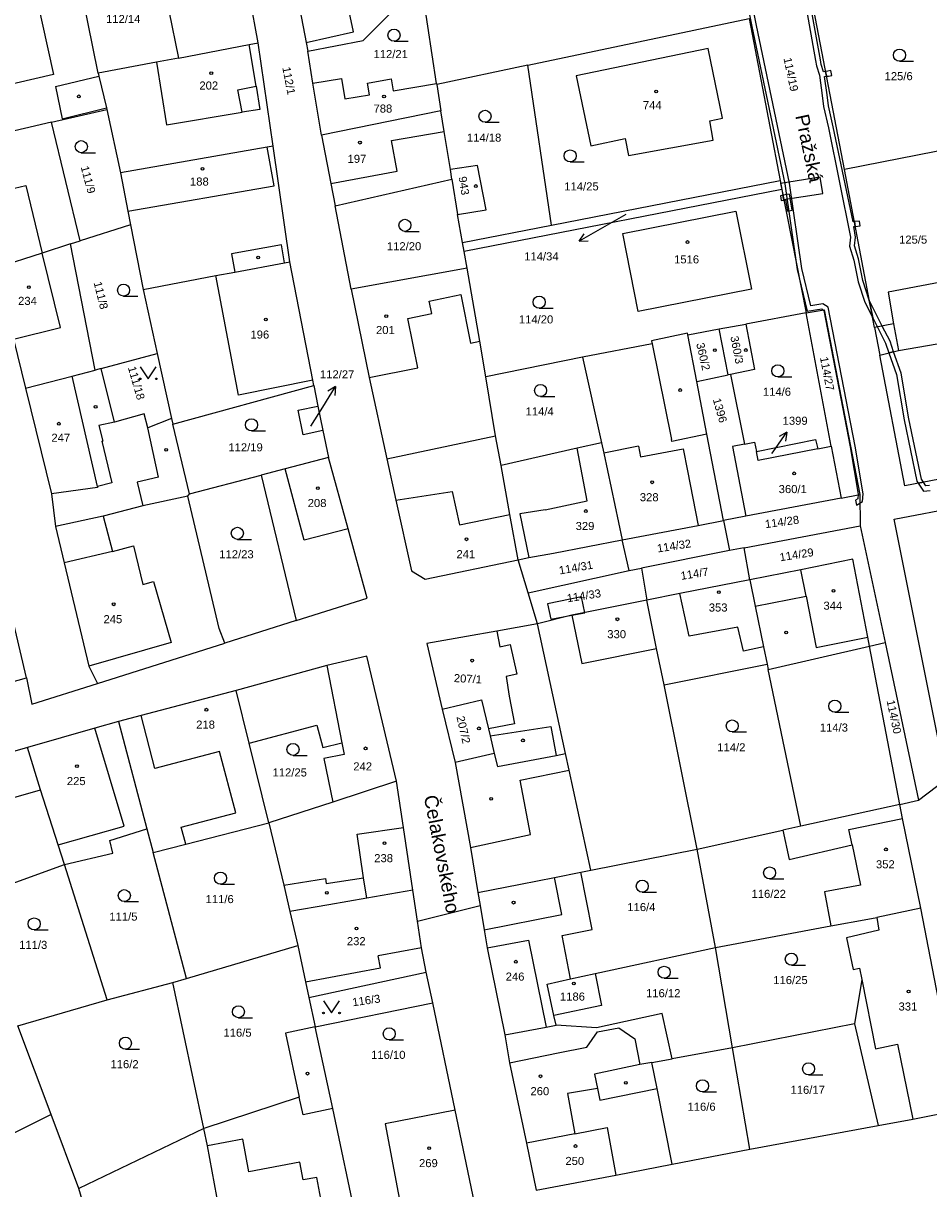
# Model space of a CAD drawing. Header units: metres. Extents: x -747283 to -746243, y -1022515 to -1021544.
# Tile 31 of 43: x -746458 to -746345, y -1022126 to -1021982. Entities that reach past the tile are written whole.
import ezdxf
from ezdxf.enums import TextEntityAlignment as Align

# ---------------------------------------------------------------- set-up
doc = ezdxf.new("R2010")
doc.units = ezdxf.units.M
doc.header["$MEASUREMENT"] = 0
for name, color, linetype in [('1008', 251, 'CONTINUOUS'), ('1029', 251, 'CONTINUOUS'), ('18', 251, 'CONTINUOUS'), ('21800', 251, 'CONTINUOUS'), ('21900', 251, 'CONTINUOUS'), ('23700', 251, 'CONTINUOUS'), ('304', 251, 'CONTINUOUS'), ('314', 251, 'CONTINUOUS'), ('402', 251, 'CONTINUOUS'), ('404', 251, 'CONTINUOUS')]:
    doc.layers.add(name, color=color, linetype=linetype)
doc.styles.add('Arial', font='arial.ttf', dxfattribs={"height": 1})
doc.styles.get("Standard").update_dxf_attribs({"font": 'arial.ttf'})

# ---------------------------------------------------------------- blocks, each defined once
blk = doc.blocks.new('4_02$0')
at = {"layer": '404', "linetype": 'Continuous'}
blk.add_circle((-0.01, 0), 0.175, dxfattribs=at)
blk = doc.blocks.new('1029$2')
at = {"layer": '1029', "color": 0, "linetype": 'Continuous'}
for p, q in [((0, 3), (-0.5, 2)), ((0, 0), (0, 3)), ((0, 3), (0.5, 2))]:
    blk.add_line(p, q, dxfattribs=at)
blk = doc.blocks.new('3_04$4')
at = {"layer": '304', "linetype": 'Continuous'}
blk.add_line((0.01, 0), (1.76, 0), dxfattribs=at)
blk.add_circle((0.01, 0.75), 0.75, dxfattribs=at)
blk = doc.blocks.new('3_14$5')
at = {"layer": '314', "linetype": 'Continuous'}
blk.add_lwpolyline([(-1, 1.5), (0, 0), (1, 1.5)], dxfattribs=at)
for centre in [(-1, 0), (1, 0)]:
    blk.add_circle(centre, 0.1, dxfattribs=at)

msp = doc.modelspace()

# ---------------------------------------------------------------- linework, layer by layer
at = {"layer": '1029'}
for p, q in [((-746382.71, -1022005.26), (-746385.93, -1022007.08)), ((-746421.83, -1022031.52), (-746420.36, -1022029.16)), ((-746364.59, -1022034.94), (-746364.44, -1022034.73))]:
    msp.add_line(p, q, dxfattribs=at)
at = {"layer": '21800'}
for p, q in [((-746416.53, -1021982.59), (-746418.14, -1021975.06)), ((-746455.97, -1021978.09), (-746453.8, -1021987.89)), ((-746422.43, -1021983.91), (-746416.53, -1021982.59)), ((-746428.61, -1021989.33), (-746429.49, -1021984.18)), ((-746453.8, -1021987.89), (-746465.96, -1021990.72)), ((-746453.54, -1021989.39), (-746448.16, -1021988.09)), ((-746453.54, -1021989.39), (-746452.72, -1021993.37)), ((-746452.72, -1021993.37), (-746447.2, -1021992.04)), ((-746411.82, -1021996.07), (-746405.27, -1021994.95)), ((-746411.1, -1021999.9), (-746411.82, -1021996.07)), ((-746419.37, -1022001.4), (-746411.1, -1021999.9)), ((-746463, -1022003.02), (-746457.21, -1022001.67)), ((-746457.21, -1022001.67), (-746455.2, -1022010.05)), ((-746425.5, -1022009.01), (-746431.67, -1022010.15)), ((-746425.12, -1022011.25), (-746425.5, -1022009.01)), ((-746452.94, -1022019.3), (-746455.2, -1022010.05)), ((-746431.67, -1022010.15), (-746431.29, -1022012.4)), ((-746430.81, -1022027.69), (-746433.62, -1022012.85)), ((-746407.14, -1022016), (-746403.23, -1022015.21)), ((-746403.23, -1022015.21), (-746402.02, -1022021.22)), ((-746406.82, -1022017.56), (-746407.14, -1022016)), ((-746409.8, -1022018.15), (-746406.82, -1022017.56)), ((-746408.57, -1022024.29), (-746409.8, -1022018.15)), ((-746458.77, -1022020.72), (-746452.94, -1022019.3)), ((-746349.48, -1022018.85), (-746348.85, -1022022.15)), ((-746402.02, -1022021.22), (-746400.85, -1022020.99)), ((-746379.45, -1022021.3), (-746377.06, -1022033.2)), ((-746448.34, -1022039.02), (-746451.46, -1022025.32)), ((-746414.58, -1022025.5), (-746408.57, -1022024.29)), ((-746421.61, -1022025.84), (-746430.81, -1022027.69)), ((-746446.23, -1022031.02), (-746448.15, -1022031.44)), ((-746448.15, -1022031.44), (-746447.68, -1022033.38)), ((-746440.75, -1022037.86), (-746442.09, -1022031.72)), ((-746372.65, -1022032.53), (-746377.02, -1022033.42)), ((-746447.79, -1022033.41), (-746447.68, -1022033.38)), ((-746447.79, -1022033.41), (-746446.54, -1022038.58)), ((-746381.17, -1022034.03), (-746385.47, -1022034.88)), ((-746381.17, -1022034.03), (-746380.91, -1022035.35)), ((-746377.02, -1022033.42), (-746377.06, -1022033.2)), ((-746387.52, -1022040.8), (-746388.77, -1022034.27)), ((-746380.91, -1022035.35), (-746375.59, -1022034.36)), ((-746375.59, -1022034.36), (-746375.07, -1022037.06)), ((-746422.65, -1022045.7), (-746425.02, -1022036.82)), ((-746375.07, -1022037.06), (-746373.76, -1022043.85)), ((-746448.32, -1022039.14), (-746454.06, -1022039.95)), ((-746446.54, -1022038.58), (-746448.34, -1022039.02)), ((-746448.34, -1022039.02), (-746448.32, -1022039.14)), ((-746411.27, -1022040.72), (-746404.27, -1022039.65)), ((-746404.27, -1022039.65), (-746403.37, -1022043.76)), ((-746392.73, -1022041.91), (-746387.52, -1022040.8)), ((-746447.63, -1022042.71), (-746446.47, -1022047.07)), ((-746403.37, -1022043.76), (-746397.13, -1022042.51)), ((-746417.22, -1022044.28), (-746422.65, -1022045.7)), ((-746446.47, -1022047.07), (-746452.46, -1022048.49)), ((-746360.33, -1022052.64), (-746360.98, -1022049.36)), ((-746374.88, -1022057.59), (-746376.01, -1022052.3)), ((-746366.66, -1022053.89), (-746360.33, -1022052.64)), ((-746360.33, -1022052.64), (-746359.07, -1022059)), ((-746389.44, -1022055), (-746388.2, -1022060.99)), ((-746368.82, -1022056.46), (-746374.88, -1022057.59)), ((-746368.12, -1022059.46), (-746368.82, -1022056.46)), ((-746359.07, -1022059), (-746352.67, -1022057.72)), ((-746388.2, -1022060.99), (-746378.9, -1022059.11)), ((-746365.61, -1022058.94), (-746368.12, -1022059.46)), ((-746419.86, -1022061.24), (-746417.98, -1022070.84)), ((-746441.19, -1022074.01), (-746442.92, -1022067.44)), ((-746445.01, -1022081.17), (-746448.65, -1022069.01)), ((-746433.16, -1022071.9), (-746441.19, -1022074.01)), ((-746431.15, -1022079.54), (-746433.16, -1022071.9)), ((-746399.06, -1022072.14), (-746403.93, -1022073.29)), ((-746395.84, -1022075.47), (-746389.75, -1022074.22)), ((-746394.57, -1022082.2), (-746395.84, -1022075.47)), ((-746464.31, -1022079.21), (-746455.42, -1022076.69)), ((-746437.92, -1022081.32), (-746431.15, -1022079.54)), ((-746355.02, -1022081.58), (-746348.35, -1022080.22)), ((-746453.2, -1022083.5), (-746445.01, -1022081.17)), ((-746437.37, -1022083.41), (-746437.92, -1022081.32)), ((-746416.09, -1022082.19), (-746410.35, -1022081.33)), ((-746354.62, -1022083.48), (-746355.02, -1022081.58)), ((-746415.28, -1022087.58), (-746416.09, -1022082.19)), ((-746402.02, -1022083.83), (-746394.57, -1022082.2)), ((-746419.92, -1022088.28), (-746415.28, -1022087.58)), ((-746414.89, -1022090.12), (-746415.28, -1022087.58)), ((-746425.21, -1022088.51), (-746420.01, -1022087.69)), ((-746420.01, -1022087.69), (-746419.92, -1022088.28)), ((-746408.1, -1022096.27), (-746413.47, -1022097.28)), ((-746399.96, -1022096.28), (-746394.79, -1022095.32)), ((-746394.79, -1022095.32), (-746392.63, -1022106.13)), ((-746413.19, -1022098.76), (-746413.47, -1022097.28)), ((-746422.49, -1022100.48), (-746413.19, -1022098.76)), ((-746353.42, -1022100.23), (-746351.73, -1022108.8)), ((-746386.24, -1022106.7), (-746383.59, -1022106.19)), ((-746383.59, -1022106.19), (-746381.61, -1022107.57)), ((-746387.55, -1022108.6), (-746386.24, -1022106.7)), ((-746381.61, -1022107.57), (-746380.98, -1022110.78)), ((-746391.11, -1022109.33), (-746387.55, -1022108.6)), ((-746351.73, -1022108.8), (-746348.99, -1022108.23)), ((-746348.99, -1022108.23), (-746347.08, -1022117.53)), ((-746397.15, -1022110.55), (-746391.11, -1022109.33)), ((-746422.8, -1022117.02), (-746423.28, -1022114.8)), ((-746386.26, -1022113.76), (-746385.95, -1022115.17)), ((-746385.95, -1022115.17), (-746378.84, -1022113.75)), ((-746419.12, -1022116.23), (-746422.8, -1022117.02)), ((-746389.07, -1022119.37), (-746385.06, -1022118.59)), ((-746385.06, -1022118.59), (-746383.95, -1022124.49)), ((-746430.3, -1022120.03), (-746434.67, -1022120.85)), ((-746429.55, -1022124.07), (-746430.3, -1022120.03)), ((-746423.22, -1022122.9), (-746429.55, -1022124.07)), ((-746422.81, -1022125.09), (-746423.22, -1022122.9)), ((-746421.09, -1022124.77), (-746422.81, -1022125.09)), ((-746419.89, -1022131.22), (-746421.09, -1022124.77))]:
    msp.add_line(p, q, dxfattribs=at)
for points in [[(-746441.01, -1021986.36), (-746439.74, -1021994.14), (-746430.37, -1021992.57)], [(-746430.37, -1021992.57), (-746430.9, -1021989.79), (-746428.61, -1021989.33)], [(-746428.61, -1021989.33), (-746428.16, -1021992.21), (-746430.37, -1021992.57)], [(-746444.56, -1022004.86), (-746426.41, -1022001.69), (-746427.25, -1021996.89)], [(-746440.75, -1022037.86), (-746443.41, -1022038.47), (-746442.71, -1022041.43)], [(-746392.73, -1022041.91), (-746395.88, -1022042.41), (-746394.77, -1022047.84)], [(-746446.47, -1022047.07), (-746443.85, -1022046.4), (-746442.71, -1022051.2), (-746441.36, -1022050.8), (-746439.19, -1022058.37), (-746449.41, -1022061.31)], [(-746398.74, -1022056.96), (-746398.35, -1022058.9), (-746397.08, -1022058.63), (-746396.25, -1022062.33), (-746397.59, -1022062.6), (-746397.23, -1022065.06), (-746396.53, -1022068.47), (-746399.79, -1022069.08)], [(-746399.58, -1022069.95), (-746392.05, -1022068.79), (-746391.39, -1022072.39)], [(-746400.33, -1022094.05), (-746390.68, -1022092.14), (-746391.58, -1022087.55)]]:
    msp.add_lwpolyline(points, dxfattribs=at)
at = {"layer": '21900'}
for p, q in [((-746428.36, -1021983.97), (-746430.55, -1021972.31)), ((-746448.23, -1021987.72), (-746450.52, -1021976.38)), ((-746406.22, -1021989), (-746408.12, -1021976.38)), ((-746355.58, -1021999.66), (-746359.39, -1021979.85)), ((-746394.91, -1021986.74), (-746367.41, -1021980.92)), ((-746367.41, -1021980.92), (-746363.58, -1022001.04)), ((-746426.51, -1021996.76), (-746428.36, -1021983.97)), ((-746421.59, -1021988.96), (-746422.23, -1021984.99)), ((-746394.91, -1021986.74), (-746406.2, -1021989.11)), ((-746391.96, -1022006.59), (-746394.91, -1021986.74)), ((-746420.52, -1021995.42), (-746421.59, -1021988.96)), ((-746406.22, -1021989), (-746406.2, -1021989.11)), ((-746406.2, -1021989.11), (-746405.68, -1021992.38)), ((-746454.05, -1021993.81), (-746447.16, -1021992.23)), ((-746447.16, -1021992.23), (-746445.46, -1022000.07)), ((-746405.68, -1021992.38), (-746420.52, -1021995.42)), ((-746323.42, -1021993.4), (-746355.58, -1021999.66)), ((-746454.05, -1021993.81), (-746464.62, -1021996.24)), ((-746450.46, -1022008.53), (-746454.05, -1021993.81)), ((-746424.44, -1022011.14), (-746426.51, -1021996.76)), ((-746404.32, -1022000.89), (-746404.51, -1021999.69)), ((-746351.84, -1022019.3), (-746355.58, -1021999.66)), ((-746418.83, -1022004.18), (-746404.32, -1022000.89)), ((-746404.32, -1022000.89), (-746403.64, -1022005.26)), ((-746363.36, -1022002.15), (-746402.81, -1022009.85)), ((-746391.96, -1022006.59), (-746363.58, -1022001.04)), ((-746363.58, -1022001.04), (-746363.36, -1022002.15)), ((-746363.36, -1022002.15), (-746360.34, -1022017.48)), ((-746416.84, -1022014.52), (-746418.83, -1022004.18)), ((-746444.25, -1022006.54), (-746450.46, -1022008.53)), ((-746444.25, -1022006.54), (-746442.66, -1022014.55)), ((-746403.01, -1022008.75), (-746403.64, -1022005.26)), ((-746403.01, -1022008.75), (-746391.96, -1022006.59)), ((-746451.68, -1022008.92), (-746450.46, -1022008.53)), ((-746448.63, -1022024.57), (-746451.68, -1022008.92)), ((-746402.81, -1022009.85), (-746403.01, -1022008.75)), ((-746402.44, -1022011.91), (-746402.81, -1022009.85)), ((-746402.44, -1022011.91), (-746416.84, -1022014.52)), ((-746337.04, -1022012.41), (-746350.16, -1022014.9)), ((-746442.66, -1022014.55), (-746440.9, -1022022.51)), ((-746360.34, -1022017.48), (-746367.82, -1022018.87)), ((-746357.21, -1022034), (-746360.34, -1022017.48)), ((-746375.04, -1022020.2), (-746371.12, -1022019.47)), ((-746371.12, -1022019.47), (-746367.82, -1022018.87)), ((-746370.01, -1022025.15), (-746371.12, -1022019.47)), ((-746351.84, -1022019.3), (-746351.19, -1022022.72)), ((-746375.07, -1022020), (-746379.53, -1022020.92)), ((-746375.04, -1022020.2), (-746375.07, -1022020)), ((-746373.92, -1022025.97), (-746375.04, -1022020.2)), ((-746447.87, -1022024.37), (-746440.9, -1022022.51)), ((-746440.9, -1022022.51), (-746439.14, -1022030.57)), ((-746388.1, -1022022.98), (-746400.1, -1022025.42)), ((-746388.1, -1022022.98), (-746385.76, -1022033.58)), ((-746447.87, -1022024.37), (-746448.63, -1022024.57)), ((-746373.92, -1022025.97), (-746370.01, -1022025.15)), ((-746369.74, -1022025.1), (-746370.01, -1022025.15)), ((-746369.74, -1022025.1), (-746367.97, -1022033.77)), ((-746438.97, -1022031.29), (-746421.48, -1022026.49)), ((-746421.48, -1022026.49), (-746420.96, -1022029.05)), ((-746398.91, -1022032.74), (-746400.1, -1022025.42)), ((-746420.96, -1022029.05), (-746420.34, -1022032.09)), ((-746439.14, -1022030.57), (-746442.09, -1022031.72)), ((-746439.14, -1022030.57), (-746438.97, -1022031.29)), ((-746436.92, -1022039.94), (-746438.97, -1022031.29)), ((-746420.34, -1022032.09), (-746419.66, -1022035.42)), ((-746412.39, -1022035.57), (-746398.91, -1022032.74)), ((-746398.19, -1022036.43), (-746398.91, -1022032.74)), ((-746358.9, -1022034.33), (-746357.21, -1022034)), ((-746357.21, -1022034), (-746355.98, -1022040.45)), ((-746397.13, -1022042.51), (-746398.19, -1022036.43)), ((-746436.92, -1022039.94), (-746428.01, -1022037.61)), ((-746428.01, -1022037.61), (-746423.67, -1022055.67)), ((-746437.12, -1022040.21), (-746436.92, -1022039.94)), ((-746433.22, -1022056.66), (-746437.12, -1022040.21)), ((-746355.98, -1022040.45), (-746367.82, -1022042.7)), ((-746355.98, -1022040.45), (-746353.67, -1022040.01)), ((-746353.67, -1022040.01), (-746353.61, -1022043.89)), ((-746457.16, -1022062.76), (-746462.01, -1022042.13)), ((-746396.09, -1022048.12), (-746397.13, -1022042.51)), ((-746367.82, -1022042.7), (-746370.58, -1022043.23)), ((-746370.58, -1022043.23), (-746369.85, -1022046.96)), ((-746368.05, -1022046.64), (-746353.61, -1022043.89)), ((-746353.61, -1022043.89), (-746350.54, -1022058.39)), ((-746382.32, -1022049.45), (-746383.19, -1022045.62)), ((-746369.85, -1022046.96), (-746380.78, -1022049.14)), ((-746368.05, -1022046.64), (-746369.85, -1022046.96)), ((-746367.34, -1022050.6), (-746368.05, -1022046.64)), ((-746396.09, -1022048.12), (-746394.77, -1022047.84)), ((-746394.86, -1022052.2), (-746396.09, -1022048.12)), ((-746394.86, -1022052.2), (-746382.32, -1022049.45)), ((-746382.32, -1022049.45), (-746380.78, -1022049.14)), ((-746380.78, -1022049.14), (-746380.11, -1022053.14)), ((-746393.69, -1022056.06), (-746394.86, -1022052.2)), ((-746423.67, -1022055.67), (-746432.5, -1022058.46)), ((-746432.5, -1022058.46), (-746433.22, -1022056.66)), ((-746390.2, -1022072.16), (-746393.69, -1022056.06)), ((-746448.32, -1022063.46), (-746432.5, -1022058.46)), ((-746352.45, -1022058.83), (-746350.54, -1022058.39)), ((-746350.54, -1022058.39), (-746346.4, -1022077.94)), ((-746365.03, -1022061.72), (-746352.45, -1022058.83)), ((-746348.7, -1022078.47), (-746352.45, -1022058.83)), ((-746449.41, -1022061.31), (-746448.32, -1022063.46)), ((-746377.98, -1022063.65), (-746365.17, -1022061.09)), ((-746365.17, -1022061.09), (-746365.03, -1022061.72)), ((-746360.99, -1022081.19), (-746365.03, -1022061.72)), ((-746429.5, -1022070.86), (-746431.12, -1022064.33)), ((-746373.85, -1022084.03), (-746377.98, -1022063.65)), ((-746445.71, -1022068.17), (-746442.2, -1022081.52)), ((-746427.04, -1022080.76), (-746429.5, -1022070.86)), ((-746411.21, -1022075.61), (-746419.12, -1022078.18)), ((-746346.4, -1022077.94), (-746342.94, -1022075.35)), ((-746419.12, -1022078.18), (-746427.04, -1022080.76)), ((-746348.7, -1022078.47), (-746360.99, -1022081.19)), ((-746348.7, -1022078.47), (-746346.4, -1022077.94)), ((-746442.2, -1022081.52), (-746441.43, -1022084.46)), ((-746373.85, -1022084.03), (-746363.24, -1022081.69)), ((-746360.99, -1022081.19), (-746363.24, -1022081.69)), ((-746437.28, -1022100.1), (-746441.43, -1022084.46)), ((-746387.05, -1022086.65), (-746373.85, -1022084.03)), ((-746371.6, -1022096.22), (-746373.85, -1022084.03)), ((-746464.14, -1022090.16), (-746452.43, -1022085.94)), ((-746447.13, -1022102.75), (-746452.43, -1022085.94)), ((-746388.31, -1022086.9), (-746387.05, -1022086.65)), ((-746408.6, -1022092.95), (-746409.18, -1022089.13)), ((-746401.09, -1022089.43), (-746400.83, -1022091.01)), ((-746424.44, -1022091.77), (-746423.45, -1022096)), ((-746408.6, -1022092.95), (-746400.83, -1022091.01)), ((-746346.11, -1022091.36), (-746351.55, -1022092.5)), ((-746371.6, -1022096.22), (-746357.28, -1022093.56)), ((-746437.28, -1022100.1), (-746423.45, -1022096)), ((-746386.54, -1022099.46), (-746371.6, -1022096.22)), ((-746369.48, -1022108.71), (-746371.6, -1022096.22)), ((-746447.13, -1022102.75), (-746438.96, -1022100.6)), ((-746438.96, -1022100.6), (-746437.28, -1022100.1)), ((-746435.11, -1022118.71), (-746438.96, -1022100.6)), ((-746422.07, -1022102.45), (-746407.5, -1022099.29)), ((-746406.68, -1022103.12), (-746407.5, -1022099.29)), ((-746389.6, -1022100.14), (-746386.54, -1022099.46)), ((-746458.22, -1022105.98), (-746447.13, -1022102.75)), ((-746422.07, -1022102.45), (-746421.29, -1022106.09)), ((-746421.29, -1022106.09), (-746406.68, -1022103.12)), ((-746403.91, -1022116.44), (-746406.68, -1022103.12)), ((-746391.36, -1022105.89), (-746391.65, -1022104.67)), ((-746454.09, -1022116.95), (-746458.22, -1022105.98)), ((-746354.32, -1022105.73), (-746369.48, -1022108.71)), ((-746354.32, -1022105.73), (-746351.4, -1022118.33)), ((-746369.48, -1022108.71), (-746376.99, -1022110.04)), ((-746367.34, -1022121.28), (-746369.48, -1022108.71)), ((-746379.49, -1022110.51), (-746376.99, -1022110.04)), ((-746454.09, -1022116.95), (-746458.97, -1022119.41)), ((-746450.65, -1022126.17), (-746454.09, -1022116.95)), ((-746435.11, -1022118.71), (-746450.65, -1022126.17)), ((-746367.34, -1022121.28), (-746351.4, -1022118.33)), ((-746376.95, -1022123.14), (-746367.34, -1022121.28))]:
    msp.add_line(p, q, dxfattribs=at)
for points in [[(-746424.57, -1021972.67), (-746422.43, -1021983.91), (-746422.23, -1021984.99)], [(-746440.62, -1021974.36), (-746439.47, -1021979.98), (-746438.26, -1021985.84)], [(-746422.23, -1021984.99), (-746415.33, -1021983.65), (-746408.12, -1021976.38)], [(-746438.26, -1021985.84), (-746429.49, -1021984.18), (-746428.36, -1021983.97)], [(-746370.7, -1021993.29), (-746372.48, -1021984.67), (-746388.88, -1021988.06), (-746387.09, -1021996.73), (-746382.79, -1021995.84), (-746382.4, -1021997.95), (-746371.87, -1021996.02), (-746372.31, -1021993.62), (-746370.7, -1021993.29)], [(-746438.26, -1021985.84), (-746441.01, -1021986.36), (-746448.23, -1021987.72)], [(-746448.23, -1021987.72), (-746448.16, -1021988.09), (-746447.2, -1021992.04), (-746447.16, -1021992.23)], [(-746421.59, -1021988.96), (-746418.04, -1021988.37), (-746417.62, -1021990.9), (-746414.56, -1021990.39), (-746414.8, -1021988.97), (-746411.86, -1021988.44), (-746411.62, -1021989.9), (-746406.22, -1021989)], [(-746404.51, -1021999.69), (-746405.27, -1021994.95), (-746405.68, -1021992.38)], [(-746420.52, -1021995.42), (-746419.37, -1022001.4), (-746418.83, -1022004.18)], [(-746426.51, -1021996.76), (-746427.25, -1021996.89), (-746445.46, -1022000.07)], [(-746403.64, -1022005.26), (-746400.06, -1022004.7), (-746401.16, -1021999.16), (-746404.51, -1021999.69)], [(-746445.46, -1022000.07), (-746444.56, -1022004.86), (-746444.25, -1022006.54)], [(-746369.05, -1022004.86), (-746367.13, -1022014.53), (-746381.18, -1022017.3), (-746383.1, -1022007.62), (-746369.05, -1022004.86)], [(-746451.68, -1022008.92), (-746455.2, -1022010.05), (-746460.93, -1022011.88)], [(-746460.93, -1022011.88), (-746458.77, -1022020.72), (-746457.27, -1022026.83)], [(-746442.66, -1022014.55), (-746433.62, -1022012.85), (-746431.29, -1022012.4), (-746425.12, -1022011.25), (-746424.44, -1022011.14)], [(-746421.48, -1022026.49), (-746421.61, -1022025.84), (-746424.44, -1022011.14)], [(-746400.1, -1022025.42), (-746400.85, -1022020.99), (-746402.44, -1022011.91)], [(-746416.84, -1022014.52), (-746414.58, -1022025.5), (-746412.39, -1022035.57)], [(-746350.16, -1022014.9), (-746349.48, -1022018.85), (-746351.84, -1022019.3)], [(-746351.19, -1022022.72), (-746348.85, -1022022.15), (-746340.46, -1022020.71), (-746335.53, -1022019.8), (-746336.18, -1022016.35)], [(-746360.34, -1022017.48), (-746358.09, -1022017.08), (-746353.67, -1022040.01)], [(-746367.82, -1022018.87), (-746366.75, -1022024.48), (-746369.74, -1022025.1)], [(-746379.53, -1022020.92), (-746379.45, -1022021.3), (-746388.1, -1022022.98)], [(-746308.91, -1022031.42), (-746348.09, -1022038.93), (-746351.19, -1022022.72)], [(-746457.27, -1022026.83), (-746451.46, -1022025.32), (-746448.63, -1022024.57)], [(-746442.09, -1022031.72), (-746442.53, -1022030.01), (-746446.23, -1022031.02), (-746447.87, -1022024.37)], [(-746457.27, -1022026.83), (-746454.06, -1022039.95), (-746453.53, -1022044)], [(-746370.58, -1022043.23), (-746372.65, -1022032.53), (-746373.92, -1022025.97)], [(-746420.34, -1022032.09), (-746422.79, -1022032.59), (-746423.41, -1022029.55), (-746420.96, -1022029.05)], [(-746385.76, -1022033.58), (-746388.77, -1022034.27), (-746398.19, -1022036.43)], [(-746385.76, -1022033.58), (-746385.47, -1022034.88), (-746383.19, -1022045.62)], [(-746367.97, -1022033.77), (-746369.48, -1022034.07), (-746367.82, -1022042.7)], [(-746367.97, -1022033.77), (-746366.74, -1022033.53), (-746366.51, -1022034.69)], [(-746366.51, -1022034.69), (-746359.16, -1022033.2), (-746358.9, -1022034.33)], [(-746419.66, -1022035.42), (-746425.02, -1022036.82), (-746428.01, -1022037.61)], [(-746423.67, -1022055.67), (-746414.85, -1022052.88), (-746417.22, -1022044.28), (-746419.66, -1022035.42)], [(-746358.9, -1022034.33), (-746366.3, -1022035.78), (-746366.51, -1022034.69)], [(-746342.94, -1022075.35), (-746349.4, -1022043.09), (-746308.22, -1022035.21)], [(-746412.39, -1022035.57), (-746411.27, -1022040.72), (-746409.35, -1022049.48), (-746407.63, -1022050.52), (-746396.09, -1022048.12)], [(-746437.12, -1022040.21), (-746442.71, -1022041.43), (-746447.63, -1022042.71), (-746453.53, -1022044)], [(-746453.53, -1022044), (-746452.46, -1022048.49), (-746449.41, -1022061.31)], [(-746383.19, -1022045.62), (-746373.76, -1022043.85), (-746370.58, -1022043.23)], [(-746394.77, -1022047.84), (-746391.72, -1022047.28), (-746383.19, -1022045.62)], [(-746352.45, -1022058.83), (-746352.67, -1022057.72), (-746354.52, -1022048.06), (-746360.98, -1022049.36), (-746367.34, -1022050.6)], [(-746367.34, -1022050.6), (-746376.01, -1022052.3), (-746380.11, -1022053.14)], [(-746367.34, -1022050.6), (-746366.66, -1022053.89), (-746365.61, -1022058.94), (-746365.17, -1022061.09)], [(-746380.11, -1022053.14), (-746389.44, -1022055), (-746393.69, -1022056.06)], [(-746377.98, -1022063.65), (-746378.9, -1022059.11), (-746380.11, -1022053.14)], [(-746393.69, -1022056.06), (-746398.74, -1022056.96), (-746402.52, -1022057.63), (-746407.44, -1022058.5), (-746405.51, -1022066.66)], [(-746411.21, -1022075.61), (-746414.9, -1022060.06), (-746419.86, -1022061.24), (-746431.12, -1022064.33)], [(-746473.36, -1022068.16), (-746468.92, -1022066.09), (-746464.12, -1022064.73), (-746457.16, -1022062.76)], [(-746457.16, -1022062.76), (-746456.47, -1022066.03), (-746448.32, -1022063.46)], [(-746431.12, -1022064.33), (-746442.92, -1022067.44), (-746445.71, -1022068.17)], [(-746405.51, -1022066.66), (-746400.64, -1022065.51), (-746399.79, -1022069.08), (-746399.58, -1022069.95), (-746399.06, -1022072.14), (-746398.67, -1022073.79), (-746391.39, -1022072.39), (-746390.2, -1022072.16)], [(-746405.51, -1022066.66), (-746403.93, -1022073.29), (-746402.02, -1022083.83), (-746401.09, -1022089.43)], [(-746445.71, -1022068.17), (-746448.65, -1022069.01), (-746457.02, -1022071.41)], [(-746429.5, -1022070.86), (-746421.09, -1022068.64), (-746420.35, -1022071.4), (-746417.98, -1022070.84), (-746417.69, -1022072.3)], [(-746457.02, -1022071.41), (-746465.87, -1022073.94), (-746469.42, -1022074.95)], [(-746452.43, -1022085.94), (-746453.2, -1022083.5), (-746455.42, -1022076.69), (-746457.02, -1022071.41)], [(-746417.69, -1022072.3), (-746420.23, -1022072.8), (-746419.12, -1022078.18)], [(-746387.05, -1022086.65), (-746389.75, -1022074.22), (-746390.2, -1022072.16)], [(-746409.18, -1022089.13), (-746410.35, -1022081.33), (-746411.21, -1022075.61)], [(-746346.11, -1022091.36), (-746348.35, -1022080.22), (-746348.7, -1022078.47)], [(-746452.43, -1022085.94), (-746446.41, -1022084.52), (-746446.81, -1022082.97), (-746442.2, -1022081.52)], [(-746441.43, -1022084.46), (-746437.37, -1022083.41), (-746427.04, -1022080.76)], [(-746427.04, -1022080.76), (-746425.21, -1022088.51), (-746424.44, -1022091.77)], [(-746363.24, -1022081.69), (-746362.44, -1022085.3), (-746354.62, -1022083.48), (-746353.57, -1022088.51), (-746358.06, -1022089.34), (-746357.28, -1022093.56)], [(-746401.09, -1022089.43), (-746395.82, -1022088.39), (-746391.58, -1022087.55), (-746388.31, -1022086.9)], [(-746389.6, -1022100.14), (-746390.63, -1022094.74), (-746386.91, -1022094.02), (-746388.31, -1022086.9)], [(-746409.18, -1022089.13), (-746414.89, -1022090.12), (-746419.62, -1022090.93), (-746424.44, -1022091.77)], [(-746400.83, -1022091.01), (-746400.33, -1022094.05), (-746399.96, -1022096.28), (-746397.75, -1022107.08)], [(-746351.4, -1022118.33), (-746347.08, -1022117.53), (-746341.25, -1022116.4), (-746346.11, -1022091.36)], [(-746407.5, -1022099.29), (-746408.1, -1022096.27), (-746408.6, -1022092.95)], [(-746357.28, -1022093.56), (-746352.69, -1022092.71), (-746351.55, -1022092.5)], [(-746351.55, -1022092.5), (-746351.31, -1022094.07), (-746355.32, -1022095.03), (-746354.49, -1022098.98), (-746353.7, -1022098.82), (-746353.42, -1022100.23), (-746354.32, -1022105.73)], [(-746423.45, -1022096), (-746422.49, -1022100.48), (-746422.07, -1022102.45)], [(-746391.65, -1022104.67), (-746392.51, -1022100.79), (-746389.6, -1022100.14)], [(-746386.54, -1022099.46), (-746385.75, -1022103.42), (-746391.65, -1022104.67)], [(-746376.99, -1022110.04), (-746378.21, -1022104.41), (-746386.38, -1022106.23), (-746391.36, -1022105.89)], [(-746421.29, -1022106.09), (-746424.97, -1022106.88), (-746423.28, -1022114.8), (-746435.11, -1022118.71)], [(-746416.07, -1022130.52), (-746419.12, -1022116.23), (-746421.29, -1022106.09)], [(-746397.75, -1022107.08), (-746392.63, -1022106.13), (-746391.36, -1022105.89)], [(-746397.75, -1022107.08), (-746397.15, -1022110.55), (-746395.07, -1022120.53)], [(-746379.49, -1022110.51), (-746380.98, -1022110.78), (-746386.61, -1022111.95), (-746386.26, -1022113.76), (-746389.96, -1022114.34), (-746389.07, -1022119.37), (-746395.07, -1022120.53)], [(-746376.95, -1022123.14), (-746378.84, -1022113.75), (-746379.49, -1022110.51)], [(-746403.91, -1022116.44), (-746412.6, -1022118.13), (-746410.45, -1022129.56)], [(-746410.45, -1022129.56), (-746401.53, -1022127.91), (-746403.91, -1022116.44)], [(-746432.37, -1022133.54), (-746433.53, -1022127.15), (-746434.67, -1022120.85), (-746435.11, -1022118.71)], [(-746395.07, -1022120.53), (-746393.87, -1022126.36), (-746383.95, -1022124.49), (-746376.95, -1022123.14)], [(-746447.55, -1022136.59), (-746449.94, -1022128.57), (-746450.65, -1022126.17)]]:
    msp.add_lwpolyline(points, dxfattribs=at)
at = {"layer": '23700'}
for points in [[(-746368.94, -1021972.69), (-746367.06, -1021981.91), (-746362.99, -1022001.47), (-746361.43, -1022012.1), (-746360.22, -1022017.27), (-746358.4, -1022016.98), (-746358.13, -1022017.16), (-746354.86, -1022034.11), (-746353.86, -1022039.98), (-746353.9, -1022040.54), (-746354.19, -1022040.71), (-746354.08, -1022041.33), (-746353.32, -1022040.9), (-746353.26, -1022039.94), (-746354.26, -1022034.01), (-746357.59, -1022016.78), (-746358.28, -1022016.36), (-746359.76, -1022016.59), (-746360.85, -1022011.98), (-746362.39, -1022001.37), (-746366.48, -1021981.79), (-746368.67, -1021971.05)], [(-746361.08, -1021975.41), (-746359.16, -1021986.16), (-746359.05, -1021986.79), (-746358.68, -1021987.95), (-746358.33, -1021990.5), (-746358.16, -1021991.86), (-746357.56, -1021994.49), (-746354.81, -1022008.06), (-746354.96, -1022009.19), (-746354.4, -1022010.91), (-746353.89, -1022013.63), (-746353.06, -1022016.14), (-746352.07, -1022018.09), (-746352.49, -1022015.9), (-746353.31, -1022013.47), (-746353.82, -1022010.77), (-746354.34, -1022009.13), (-746354.21, -1022008.06), (-746354.41, -1022006.75), (-746354.23, -1022006.73), (-746354.35, -1022006.14), (-746354.51, -1022006.16), (-746356.98, -1021994.37), (-746357.56, -1021991.76), (-746357.73, -1021990.42), (-746358.05, -1021988.13), (-746357.8, -1021988.11), (-746357.92, -1021987.5), (-746358.18, -1021987.55), (-746358.47, -1021986.65), (-746358.56, -1021986.06), (-746360.5, -1021975.29)], [(-746345.03, -1022038.9), (-746345.46, -1022038.94), (-746345.77, -1022038.49), (-746346.41, -1022038.61), (-746345.76, -1022039.58), (-746344.95, -1022039.5)]]:
    msp.add_lwpolyline(points, dxfattribs=at)
for points in [[(-746357.27, -1021987.39), (-746357.66, -1021987.46), (-746357.92, -1021987.5), (-746357.8, -1021988.11), (-746357.55, -1021988.08), (-746357.16, -1021988.01), (-746357.27, -1021987.39)], [(-746363.51, -1022001.4), (-746363.36, -1022002.15), (-746363.13, -1022003.4), (-746358.28, -1022002.64), (-746358.6, -1022000.62), (-746363.51, -1022001.4)], [(-746363.53, -1022002.93), (-746363.43, -1022003.53), (-746363.11, -1022003.47), (-746363.22, -1022002.88), (-746363.53, -1022002.93)], [(-746363.11, -1022003.47), (-746362.89, -1022003.44), (-746362.66, -1022004.83), (-746362.06, -1022004.73), (-746362.39, -1022002.74), (-746363.22, -1022002.88), (-746363.11, -1022003.47)], [(-746353.7, -1022006.07), (-746354.35, -1022006.14), (-746354.23, -1022006.73), (-746353.63, -1022006.66), (-746353.7, -1022006.07)], [(-746350.88, -1022019.12), (-746352.49, -1022015.9), (-746352.07, -1022018.09), (-746351.49, -1022019.23), (-746350.48, -1022021.24), (-746350.05, -1022022.44), (-746349.47, -1022022.3), (-746349.92, -1022021), (-746350.88, -1022019.12)], [(-746349.47, -1022022.3), (-746350.05, -1022022.44), (-746349.11, -1022025.12), (-746348.16, -1022030.73), (-746346.57, -1022038.37), (-746346.41, -1022038.61), (-746345.77, -1022038.49), (-746346.01, -1022038.13), (-746347.58, -1022030.61), (-746348.53, -1022024.96), (-746349.47, -1022022.3)], [(-746388.24, -1022052.71), (-746392.44, -1022053.58), (-746392.05, -1022055.47), (-746389.44, -1022055), (-746387.82, -1022054.68), (-746388.24, -1022052.71)]]:
    msp.add_lwpolyline(points, close=True, dxfattribs=at)

# ---------------------------------------------------------------- block references
at = {"layer": '1029'}
for p, rotation in [((-746385.93, -1022007.08), 120), ((-746420.36, -1022029.16), 328), ((-746364.44, -1022034.73), 325)]:
    msp.add_blockref('1029$2', p, dxfattribs=dict(at, rotation=rotation))
at = {"layer": '304'}
for p in [(-746411.52, -1021983.76), (-746348.75, -1021986.24), (-746400.22, -1021993.82), (-746450.35, -1021997.59), (-746389.64, -1021998.74), (-746410.16, -1022007.35), (-746445.1, -1022015.39), (-746393.5, -1022016.89), (-746363.86, -1022025.41), (-746393.32, -1022027.85), (-746429.21, -1022032.11), (-746430.97, -1022045.58), (-746356.79, -1022067.04), (-746369.52, -1022069.49), (-746424.06, -1022072.4), (-746433.06, -1022088.38), (-746364.88, -1022087.73), (-746445.01, -1022090.55), (-746380.69, -1022089.37), (-746456.21, -1022094.06), (-746362.18, -1022098.43), (-746377.98, -1022100.06), (-746430.84, -1022104.96), (-746412.11, -1022107.71), (-746444.87, -1022108.87), (-746360.04, -1022112.05), (-746373.22, -1022114.15)]:
    msp.add_blockref('3_04$4', p, dxfattribs=at)
at = {"layer": '314'}
for p in [(-746442.03, -1022025.66), (-746419.27, -1022104.36)]:
    msp.add_blockref('3_14$5', p, dxfattribs=at)
at = {"layer": '402'}
for p in [(-746450.64, -1021990.6), (-746428.36, -1022010.59), (-746375.96, -1022027.05), (-746448.55, -1022029.14), (-746439.78, -1022034.48), (-746362.81, -1022057.14), (-746395.49, -1022070.53), (-746399.44, -1022077.79), (-746419.84, -1022089.46), (-746396.65, -1022090.67), (-746422.25, -1022111.89), (-746382.72, -1022113.04)]:
    msp.add_blockref('4_02$0', p, dxfattribs=at)
at = {"layer": '404'}
for p in [(-746434.19, -1021987.72), (-746412.74, -1021990.62), (-746378.94, -1021990), (-746415.73, -1021996.34), (-746435.27, -1021999.59), (-746401.33, -1022001.73), (-746375.05, -1022008.68), (-746456.85, -1022014.29), (-746427.42, -1022018.29), (-746412.46, -1022017.88), (-746371.67, -1022022.11), (-746367.81, -1022022.08), (-746453.13, -1022031.23), (-746379.44, -1022038.5), (-746361.82, -1022037.39), (-746420.95, -1022039.22), (-746387.69, -1022042.07), (-746402.49, -1022045.57), (-746371.16, -1022052.14), (-746356.92, -1022051.96), (-746446.31, -1022053.64), (-746383.76, -1022055.5), (-746401.79, -1022060.63), (-746434.8, -1022066.72), (-746400.95, -1022069.04), (-746415.02, -1022071.52), (-746450.87, -1022073.73), (-746412.69, -1022083.3), (-746350.41, -1022084.06), (-746416.16, -1022093.88), (-746396.38, -1022098), (-746389.18, -1022100.71), (-746347.6, -1022101.71), (-746393.3, -1022112.22), (-746388.96, -1022120.88), (-746407.14, -1022121.15)]:
    msp.add_blockref('4_02$0', p, dxfattribs=at)

# ---------------------------------------------------------------- texts
at = {"layer": '1008'}
for s, rotation, p in [('Pražská', 282, (-746359.97, -1021997.03)), ('Čelakovského', 281, (-746405.56, -1022084.65))]:
    msp.add_text(s, height=1.7, rotation=rotation, dxfattribs=at).set_placement(p, align=Align.MIDDLE_CENTER)
at = {"layer": '18', "style": 'Arial'}
for s, p in [('112/14', (-746445.13, -1021981.79)), ('788', (-746412.89, -1021992.91)), ('114/18', (-746400.32, -1021996.52)), ('1516', (-746375.18, -1022011.63)), ('114/20', (-746393.87, -1022019.08)), ('196', (-746428.17, -1022020.96)), ('1399', (-746361.7, -1022031.66)), ('112/19', (-746429.94, -1022034.96)), ('328', (-746379.82, -1022041.15)), ('360/1', (-746362, -1022040.14)), ('353', (-746371.26, -1022054.84)), ('114/3', (-746356.89, -1022069.74)), ('114/2', (-746369.62, -1022072.19))]:
    msp.add_text(s, height=1, dxfattribs=at).set_placement(p, align=Align.BOTTOM_CENTER)
for s, p in [('112/21', (-746411.92, -1021985.35)), ('125/6', (-746348.85, -1021988.09)), ('202', (-746434.51, -1021989.25)), ('744', (-746379.44, -1021991.69)), ('197', (-746416.11, -1021998.35)), ('188', (-746435.68, -1022001.17)), ('114/25', (-746388.23, -1022001.77)), ('125/5', (-746347.05, -1022008.38)), ('112/20', (-746410.26, -1022009.2)), ('114/34', (-746393.21, -1022010.46)), ('234', (-746457.02, -1022015.98)), ('201', (-746412.58, -1022019.6)), ('112/27', (-746418.57, -1022025.1)), ('114/6', (-746363.96, -1022027.26)), ('114/4', (-746393.42, -1022029.7)), ('247', (-746452.89, -1022032.97)), ('208', (-746421.06, -1022041.07)), ('329', (-746387.79, -1022043.92)), ('112/23', (-746431.07, -1022047.43)), ('241', (-746402.59, -1022047.42)), ('344', (-746357.02, -1022053.81)), ('245', (-746446.42, -1022055.49)), ('330', (-746383.86, -1022057.35)), ('218', (-746434.91, -1022068.57)), ('112/25', (-746424.46, -1022074.51)), ('242', (-746415.4, -1022073.76)), ('225', (-746450.97, -1022075.58)), ('238', (-746412.8, -1022085.15)), ('352', (-746350.5, -1022085.91)), ('116/22', (-746364.98, -1022089.58)), ('111/6', (-746433.16, -1022090.23)), ('111/5', (-746445.11, -1022092.4)), ('116/4', (-746380.79, -1022091.22)), ('111/3', (-746456.31, -1022095.91)), ('232', (-746416.2, -1022095.45)), ('246', (-746396.48, -1022099.85)), ('116/25', (-746362.28, -1022100.28)), ('1186', (-746389.35, -1022102.33)), ('116/12', (-746378.08, -1022101.91)), ('331', (-746347.7, -1022103.56)), ('116/5', (-746430.94, -1022106.81)), ('116/10', (-746412.22, -1022109.56)), ('116/2', (-746444.97, -1022110.72)), ('260', (-746393.4, -1022114.07)), ('116/17', (-746360.14, -1022113.9)), ('116/6', (-746373.32, -1022116)), ('250', (-746389.06, -1022122.73)), ('269', (-746407.24, -1022123))]:
    msp.add_text(s, height=1, dxfattribs=at).set_placement(p, align=Align.MIDDLE_CENTER)
for s, rotation, p in [('114/19', 282, (-746362.22, -1021987.87)), ('112/1', 281, (-746424.56, -1021988.65)), ('207/1', 357, (-746402.33, -1022062.88)), ('207/2', 283, (-746402.88, -1022069.21)), ('116/3', 8, (-746414.95, -1022102.8))]:
    msp.add_text(s, height=1, rotation=rotation, dxfattribs=at).set_placement(p, align=Align.MIDDLE_CENTER)
for s, rotation, p in [('111/9', 285, (-746450.26, -1022001.14)), ('943', 279, (-746403.61, -1022001.81)), ('111/8', 284, (-746448.68, -1022015.49)), ('360/3', 281, (-746369.71, -1022022.21)), ('360/2', 283, (-746373.89, -1022023.07)), ('114/27', 281, (-746358.51, -1022025.17)), ('1396', 286, (-746371.8, -1022029.79)), ('114/28', 8, (-746363.22, -1022044.2)), ('114/32', 9, (-746376.61, -1022047.18)), ('114/29', 9, (-746361.4, -1022048.27)), ('114/31', 10, (-746388.78, -1022049.87)), ('114/7', 9, (-746374.07, -1022050.64)), ('114/33', 9, (-746387.81, -1022053.36)), ('114/30', 282, (-746350.2, -1022067.77))]:
    msp.add_text(s, height=1, rotation=rotation, dxfattribs=at).set_placement(p, align=Align.BOTTOM_CENTER)
msp.add_text('111/18', height=1, rotation=286, dxfattribs=at).set_placement((-746444.85, -1022024.34), align=Align.BOTTOM_LEFT)

doc.saveas('drawing.dxf')
